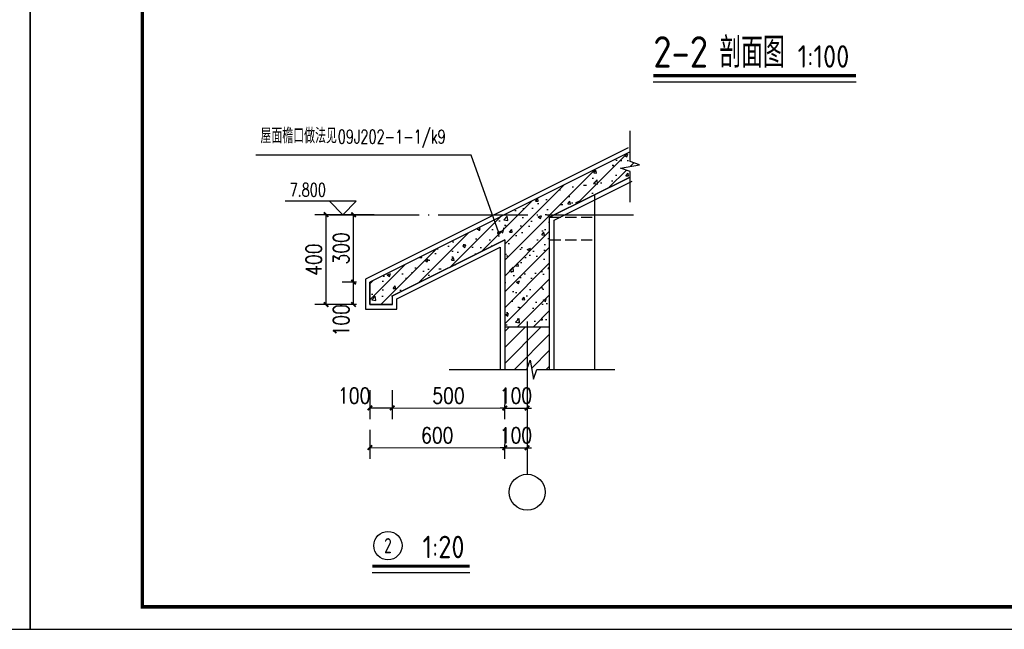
# Model space of a CAD drawing. Extents: x 199962 to 436984, y -16681 to 190402.
# Tile 11 of 36: x 333979 to 355899, y -8394 to 5168. Entities that reach past the tile are written whole.
import ezdxf
from ezdxf.enums import TextEntityAlignment as Align

# ---------------------------------------------------------------- set-up
doc = ezdxf.new("R2010")
doc.units = 0
doc.header["$LTSCALE"] = 1000
doc.header["$MEASUREMENT"] = 0
doc.linetypes.add('DASH', pattern=[0.35, 0.25, -0.1])
doc.linetypes.add('DOTE', pattern=[2.42, 2, -0.2, 0.02, -0.2])
for name, color, linetype in [('AXIS', 3, 'Continuous'), ('DIM_ELEV', 3, 'Continuous'), ('DIM_LEAD', 3, 'Continuous'), ('DIM_SYMB', 3, 'Continuous'), ('DOTE', 8, 'Continuous'), ('PUB_DIM', 3, 'Continuous'), ('PUB_TEXT', 7, 'Continuous'), ('WALL', 1, 'Continuous'), ('剖面', 8, 'Continuous'), ('图框', 7, 'Continuous')]:
    doc.layers.add(name, color=color, linetype=linetype)
doc.styles.add('_TCH_DIM', font='SIMPLEX', dxfattribs={"bigfont": 'GBCBIG'})
doc.styles.add('_TCH_WINDOW', font='SIMPLEX', dxfattribs={"bigfont": 'GBCBIG'})
doc.styles.add('DIM_FONT', font='simplex.shx', dxfattribs={"width": 0.8})
doc.styles.get("Standard").update_dxf_attribs({"font": 'gbenor.shx', "bigfont": 'gbcbig.shx'})
doc.dimstyles.new('_TCH_ARCH&&20', dxfattribs={"dimscale": 0.2, "dimtxt": 350, "dimasz": 100, "dimexe": 250, "dimexo": 300, "dimgap": 100, "dimtad": 1, "dimdec": 0, "dimzin": 0, "dimdsep": 46, "dimtxsty": 'DIM_FONT', "dimblk": 'ARCHTICK', "dimcen": 0.09, "dimclrt": 7, "dimazin": 2, "dimtfac": 1, "dimtdec": 0, "dimtix": 1, "dimtmove": 2, "dimatfit": 3, "dimfxl": 0, "dimtolj": 1, "dimtzin": 0, "dimarcsym": 0})

# ---------------------------------------------------------------- blocks, each defined once
blk = doc.blocks.new('_ArchTick')
at = {"color": 0, "linetype": 'ByBlock', "const_width": 0.4}
blk.add_lwpolyline([(-0.5, -0.5), (0.5, 0.5)], dxfattribs=at)
blk = doc.blocks.new('*D180')
at = {"layer": 'Defpoints', "color": 0, "transparency": 16777216}
for p in [(383812.9, -15754.4), (383912.6, -15754.4), (383912.4, -15893.5)]:
    blk.add_point(p, dxfattribs=at)
at = {"layer": 'PUB_DIM', "color": 0, "lineweight": -2, "transparency": 16777216}
for p, q in [((383812.9, -15814.4), (383812.8, -15943.4)), ((383912.5, -15814.4), (383912.4, -15943.5)), ((383812.8, -15893.4), (383912.4, -15893.5))]:
    blk.add_line(p, q, dxfattribs=at)
at = {"layer": 'PUB_DIM', "color": 0, "lineweight": -2, "transparency": 16777216, "xscale": 20, "yscale": 20, "zscale": 20}
for p, rotation in [((383812.8, -15893.4), 179.9467748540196), ((383912.4, -15893.5), 359.9467748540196)]:
    blk.add_blockref('_ArchTick', p, dxfattribs=dict(at, rotation=rotation))
at = {"layer": 'PUB_DIM', "color": 7, "transparency": 16777216, "insert": (383742.8, -15838.4), "char_height": 70, "attachment_point": 5, "rotation": 359.9468, "style": 'DIM_FONT'}
blk.add_mtext('\\A1;100', dxfattribs=at)
blk = doc.blocks.new('*D181')
at = {"layer": 'Defpoints', "color": 0, "transparency": 16777216}
for p in [(383912.6, -15754.4), (384412.9, -15754.9), (384412.8, -15894)]:
    blk.add_point(p, dxfattribs=at)
at = {"layer": 'PUB_DIM', "color": 0, "lineweight": -2, "transparency": 16777216}
for p, q in [((383912.5, -15814.4), (383912.4, -15943.5)), ((384412.9, -15814.9), (384412.8, -15944)), ((383912.4, -15893.5), (384412.8, -15894))]:
    blk.add_line(p, q, dxfattribs=at)
at = {"layer": 'PUB_DIM', "color": 0, "lineweight": -2, "transparency": 16777216, "xscale": 20, "yscale": 20, "zscale": 20}
for p, rotation in [((383912.4, -15893.5), 179.9467748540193), ((384412.8, -15894), 359.9467748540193)]:
    blk.add_blockref('_ArchTick', p, dxfattribs=dict(at, rotation=rotation))
at = {"layer": 'PUB_DIM', "color": 7, "transparency": 16777216, "insert": (384162.7, -15838.7), "char_height": 70, "attachment_point": 5, "rotation": 359.9468, "style": 'DIM_FONT'}
blk.add_mtext('\\A1;500', dxfattribs=at)
blk = doc.blocks.new('*D182')
at = {"layer": 'Defpoints', "color": 0, "transparency": 16777216}
for p in [(384412.9, -15754.9), (384513, -15755), (384512.9, -15894.1)]:
    blk.add_point(p, dxfattribs=at)
at = {"layer": 'PUB_DIM', "color": 0, "lineweight": -2, "transparency": 16777216}
for p, q in [((384412.9, -15814.9), (384412.8, -15944)), ((384513, -15815), (384512.8, -15944.1)), ((384412.8, -15894), (384392.8, -15894)), ((384412.8, -15894), (384512.9, -15894.1)), ((384512.9, -15894.1), (384532.9, -15894.1))]:
    blk.add_line(p, q, dxfattribs=at)
at = {"layer": 'PUB_DIM', "color": 0, "lineweight": -2, "transparency": 16777216, "xscale": 20, "yscale": 20, "zscale": 20}
for p, rotation in [((384412.8, -15894), 359.9467748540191), ((384512.9, -15894.1), 179.9467748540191)]:
    blk.add_blockref('_ArchTick', p, dxfattribs=dict(at, rotation=rotation))
at = {"layer": 'PUB_DIM', "color": 7, "transparency": 16777216, "insert": (384462.9, -15839), "char_height": 70, "attachment_point": 5, "rotation": 359.9468, "style": 'DIM_FONT'}
blk.add_mtext('\\A1;100', dxfattribs=at)
blk = doc.blocks.new('*D183')
at = {"layer": 'Defpoints', "color": 0, "transparency": 16777216}
for p in [(383812.9, -15930.9), (384412.9, -15931.4), (384412.8, -16070.5)]:
    blk.add_point(p, dxfattribs=at)
at = {"layer": 'PUB_DIM', "color": 0, "lineweight": -2, "transparency": 16777216}
for p, q in [((383812.9, -15990.9), (383812.8, -16119.9)), ((384412.9, -15991.4), (384412.8, -16120.5)), ((383812.8, -16069.9), (384412.8, -16070.5))]:
    blk.add_line(p, q, dxfattribs=at)
at = {"layer": 'PUB_DIM', "color": 0, "lineweight": -2, "transparency": 16777216, "xscale": 20, "yscale": 20, "zscale": 20}
for p, rotation in [((383812.8, -16069.9), 179.9467748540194), ((384412.8, -16070.5), 359.9467748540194)]:
    blk.add_blockref('_ArchTick', p, dxfattribs=dict(at, rotation=rotation))
at = {"layer": 'PUB_DIM', "color": 7, "transparency": 16777216, "insert": (384112.8, -16015.2), "char_height": 70, "attachment_point": 5, "rotation": 359.9468, "style": 'DIM_FONT'}
blk.add_mtext('\\A1;600', dxfattribs=at)
blk = doc.blocks.new('*D184')
at = {"layer": 'Defpoints', "color": 0, "transparency": 16777216}
for p in [(384412.9, -15931.4), (384513, -15931.5), (384512.9, -16070.6)]:
    blk.add_point(p, dxfattribs=at)
at = {"layer": 'PUB_DIM', "color": 0, "lineweight": -2, "transparency": 16777216}
for p, q in [((384412.9, -15991.4), (384412.8, -16120.5)), ((384513, -15991.5), (384512.8, -16120.6)), ((384412.8, -16070.5), (384392.8, -16070.5)), ((384412.8, -16070.5), (384512.9, -16070.6)), ((384512.9, -16070.6), (384532.9, -16070.6))]:
    blk.add_line(p, q, dxfattribs=at)
at = {"layer": 'PUB_DIM', "color": 0, "lineweight": -2, "transparency": 16777216, "xscale": 20, "yscale": 20, "zscale": 20}
for p, rotation in [((384412.8, -16070.5), 359.9467748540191), ((384512.9, -16070.6), 179.9467748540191)]:
    blk.add_blockref('_ArchTick', p, dxfattribs=dict(at, rotation=rotation))
at = {"layer": 'PUB_DIM', "color": 7, "transparency": 16777216, "insert": (384462.9, -16015.5), "char_height": 70, "attachment_point": 5, "rotation": 359.9468, "style": 'DIM_FONT'}
blk.add_mtext('\\A1;100', dxfattribs=at)
blk = doc.blocks.new('*D185')
at = {"layer": 'Defpoints', "color": 0, "transparency": 16777216}
for p in [(383617.9, -15033.4), (383752.9, -15033.4), (383752.9, -15433.4)]:
    blk.add_point(p, dxfattribs=at)
at = {"layer": 'PUB_DIM', "color": 0, "lineweight": -2, "transparency": 16777216}
for p, q in [((383692.9, -15033.4), (383567.9, -15033.4)), ((383617.9, -15433.4), (383617.9, -15033.4)), ((383692.9, -15433.4), (383567.9, -15433.4))]:
    blk.add_line(p, q, dxfattribs=at)
at = {"layer": 'PUB_DIM', "color": 0, "lineweight": -2, "transparency": 16777216, "xscale": 20, "yscale": 20, "zscale": 20}
for p, rotation in [((383617.9, -15033.4), 90), ((383617.9, -15433.4), 270)]:
    blk.add_blockref('_ArchTick', p, dxfattribs=dict(at, rotation=rotation))
at = {"layer": 'PUB_DIM', "color": 7, "transparency": 16777216, "insert": (383562.9, -15233.4), "char_height": 70, "attachment_point": 5, "rotation": 90, "style": 'DIM_FONT'}
blk.add_mtext('\\A1;400', dxfattribs=at)
blk = doc.blocks.new('*D186')
at = {"layer": 'Defpoints', "color": 0, "transparency": 16777216}
for p in [(383739.9, -15333.4), (383812.9, -15333.4), (383812.9, -15433.4)]:
    blk.add_point(p, dxfattribs=at)
at = {"layer": 'PUB_DIM', "color": 0, "lineweight": -2, "transparency": 16777216}
for p, q in [((383752.9, -15333.4), (383689.9, -15333.4)), ((383739.9, -15433.4), (383739.9, -15333.4)), ((383752.9, -15433.4), (383689.9, -15433.4))]:
    blk.add_line(p, q, dxfattribs=at)
at = {"layer": 'PUB_DIM', "color": 0, "lineweight": -2, "transparency": 16777216, "xscale": 20, "yscale": 20, "zscale": 20}
for p, rotation in [((383739.9, -15333.4), 90), ((383739.9, -15433.4), 270)]:
    blk.add_blockref('_ArchTick', p, dxfattribs=dict(at, rotation=rotation))
at = {"layer": 'PUB_DIM', "color": 7, "transparency": 16777216, "insert": (383684.9, -15503.4), "char_height": 70, "attachment_point": 5, "rotation": 90, "style": 'DIM_FONT'}
blk.add_mtext('\\A1;100', dxfattribs=at)
blk = doc.blocks.new('*D187')
at = {"layer": 'Defpoints', "color": 0, "transparency": 16777216}
for p in [(383739.9, -15033.4), (383812.9, -15033.4), (383812.9, -15333.4)]:
    blk.add_point(p, dxfattribs=at)
at = {"layer": 'PUB_DIM', "color": 0, "lineweight": -2, "transparency": 16777216}
for p, q in [((383752.9, -15033.4), (383689.9, -15033.4)), ((383739.9, -15333.4), (383739.9, -15033.4)), ((383752.9, -15333.4), (383689.9, -15333.4))]:
    blk.add_line(p, q, dxfattribs=at)
at = {"layer": 'PUB_DIM', "color": 0, "lineweight": -2, "transparency": 16777216, "xscale": 20, "yscale": 20, "zscale": 20}
for p, rotation in [((383739.9, -15033.4), 90), ((383739.9, -15333.4), 270)]:
    blk.add_blockref('_ArchTick', p, dxfattribs=dict(at, rotation=rotation))
at = {"layer": 'PUB_DIM', "color": 7, "transparency": 16777216, "insert": (383684.9, -15183.4), "char_height": 70, "attachment_point": 5, "rotation": 90, "style": 'DIM_FONT'}
blk.add_mtext('\\A1;300', dxfattribs=at)
blk = doc.blocks.new('bb')
at = {"layer": '剖面'}
h = blk.add_hatch(dxfattribs=at)
h.set_pattern_fill('钢筋混凝土', color=256, scale=20, style=0)
h.set_pattern_definition([(45, (-23671.074, -1870.163), (-35.355339, 35.355339), []), (50, (-23671.07, -1870.16), (143.452037, -12.550427), [15, -165]), (355, (-23671.07, -1870.16), (-27.750267, 150.438427), [12, -132]), (100.4514, (-23659.12, -1871.21), (115.701876, 137.88791), [12.74804, -140.22842]), (46.1842, (-23671.07, -1830.16), (213.44821, -33.1038), [22.5, -247.5]), (96.6356, (-23653.29, -1832.92), (186.93254, 194.82357), [19.12206, -210.3426]), (351.1842, (-23671.07, -1830.16), (186.93239, 194.82372), [18, -198]), (21, (-23651.07, -1840.16), (119.38141, -80.523778), [15, -165]), (326, (-23651.07, -1840.16), (48.663066, 145.03001), [12, -132]), (71.4514, (-23641.13, -1846.87), (168.044526, 64.5061), [12.74804, -140.22842]), (37.5, (-23671.074, -1870.16), (2.431971, 66.578771), [0, -130.4, 0, -134, 0, -132.5]), (7.5, (-23671.074, -1870.16), (52.613907, 78.882342), [0, -76.4, 0, -127.4, 0, -50.5]), (327.5, (-23715.674, -1870.16), (106.764487, -4.510974), [0, -50, 0, -156, 0, -207]), (317.5, (-23735.67, -1870.16), (116.637234, 20.020996), [0, -65, 0, -103.6, 0, -147])])
h.paths.add_polyline_path([(384412.9, -15533.4), (384612.9, -15533.4), (384612.9, -15045.2), (384970.9, -14866.2), (384970.9, -14841.4), (384928.9, -14826.1), (385012.9, -14811.3), (384970.9, -14796.4), (384970.9, -14754.4), (383812.9, -15333.4), (383812.9, -15433.4), (383912.9, -15433.4), (383912.9, -15395.2), (384412.9, -15145.2)])
h = blk.add_hatch(dxfattribs=at)
h.set_pattern_fill('普通砖', color=256, scale=20, style=0)
h.set_pattern_definition([(45, (-23671.074, -1834.26), (-35.355353, 35.355353), [])])
h.paths.add_polyline_path([(384612.9, -15533.4), (384412.9, -15533.4), (384412.9, -15722.7), (384511.7, -15722.7), (384527, -15680.7), (384541.8, -15764.7), (384556.7, -15722.7), (384612.9, -15722.7)])
blk.add_line((384812.9, -14945.2), (384812.9, -15722.7))
at = {"linetype": 'DASH', "ltscale": 0.2}
for p, q in [((384612.9, -15045.2), (384812.9, -15045.2)), ((384612.9, -15145.2), (384812.9, -15145.2))]:
    blk.add_line(p, q, dxfattribs=at)
at = {"layer": 'AXIS'}
blk.add_line((384512.9, -15509.1), (384512.9, -16188.6), dxfattribs=at)
blk.add_circle((384512.9, -16268.6), 80, dxfattribs=at)
at = {"layer": 'DIM_ELEV'}
for p, q in [((383752.3, -14973.4), (383435.7, -14973.4)), ((383692.3, -15033.4), (383632.3, -14973.4)), ((383692.3, -15033.4), (383752.3, -14973.4)), ((383832.3, -15033.4), (383632.3, -15033.4))]:
    blk.add_line(p, q, dxfattribs=at)
at = {"layer": 'DIM_LEAD'}
for p, q in [((384263.9, -14768.2), (383304.6, -14768.2)), ((384386.9, -15114.7), (384263.9, -14768.2))]:
    blk.add_line(p, q, dxfattribs=at)
at = {"layer": 'DIM_LEAD', "const_width": 8}
blk.add_lwpolyline([(384388.3, -15118.4, 1), (384385.6, -15110.9, 1)], format="xyb", close=True, dxfattribs=at)
at = {"layer": 'DIM_SYMB'}
for points in [[(384970.9, -14978.2), (384970.9, -14841.4), (384928.9, -14826.1), (385012.9, -14811.3), (384970.9, -14796.4), (384970.9, -14659.7)], [(384165.4, -15722.7), (384511.7, -15722.7), (384527, -15680.7), (384541.8, -15764.7), (384556.7, -15722.7), (384902.9, -15722.7)], [(383823.1, -16625.1), (384257.1, -16625.1)]]:
    blk.add_lwpolyline(points, dxfattribs=at)
at = {"layer": 'DIM_SYMB', "const_width": 14}
blk.add_lwpolyline([(383823.1, -16597.1), (384257.1, -16597.1)], dxfattribs=at)
at = {"layer": 'DOTE', "linetype": 'DOTE', "ltscale": 0.2}
blk.add_line((383632.3, -15033.4), (384986.9, -15033.4), dxfattribs=at)
at = {"layer": 'PUB_TEXT'}
blk.add_circle((383893.1, -16506.1), 63, dxfattribs=at)
at = {"layer": 'WALL'}
for p, q in [((384970.9, -14754.4), (383812.9, -15333.4)), ((384970.9, -14866.2), (384612.9, -15045.2)), ((384612.9, -15722.7), (384612.9, -15045.2)), ((384412.9, -15145.2), (383912.9, -15395.2)), ((384412.9, -15145.2), (384412.9, -15722.7)), ((383812.9, -15433.4), (383812.9, -15333.4)), ((383912.9, -15433.4), (383912.9, -15395.2)), ((383912.9, -15433.4), (383812.9, -15433.4)), ((384612.9, -15533.4), (384412.9, -15533.4))]:
    blk.add_line(p, q, dxfattribs=at)
at = {"layer": '剖面'}
for points in [[(384962, -14736.5), (383792.9, -15321), (383792.9, -15453.4), (383932.9, -15453.4), (383932.9, -15407.5), (384392.9, -15177.5), (384392.9, -15722.7)], [(384970.9, -14754.4), (383812.9, -15333.4), (383812.9, -15433.4), (383912.9, -15433.4), (383912.9, -15395.2), (384412.9, -15145.2), (384412.9, -15722.7)], [(384612.9, -15722.7), (384612.9, -15045.2), (384970.9, -14866.2)], [(384632.9, -15722.7), (384632.9, -15057.5), (384979.9, -14884)]]:
    blk.add_lwpolyline(points, dxfattribs=at)
at = {"layer": 'PUB_TEXT', "style": '_TCH_WINDOW'}
blk.add_text('屋面檐口做法见', height=67.52, dxfattribs=at).set_placement((383325.6, -14716))
at = {"layer": 'PUB_TEXT', "width": 0.705882}
for s, style, p in [('09J202-1-1/k9', '_TCH_WINDOW', (383669.6, -14716)), ('7.800', '_TCH_DIM', (383454.9, -14952.4))]:
    blk.add_text(s, height=59.5, dxfattribs=dict(at, style=style)).set_placement(p)
at = {"layer": 'PUB_TEXT', "width": 1.004946}
blk.add_text('2', height=67.3, dxfattribs=at).set_placement((383875.9, -16539.8), (383910.3, -16539.8), align=Align.FIT)
at = {"layer": 'PUB_TEXT'}
blk.add_text('1:20', height=100, dxfattribs=at).set_placement((384047.1, -16562.1))
at = {"layer": 'PUB_DIM'}
for p1, p2, distance, picture, middle in [((383752.9, -15433.4), (383752.9, -15033.4), 135, '*D185', (383562.9, -15233.4)), ((383812.9, -15333.4), (383812.9, -15033.4), 73, '*D187', (383684.9, -15183.4)), ((383912.6, -15754.4), (384412.9, -15754.9), -139.1, '*D181', (384162.7, -15838.7)), ((384412.9, -15754.9), (384513, -15755), -139.1, '*D182', (384462.9, -15839)), ((383812.9, -15930.9), (384412.9, -15931.4), -139.1, '*D183', (384112.8, -16015.2)), ((384412.9, -15931.4), (384513, -15931.5), -139.1, '*D184', (384462.9, -16015.5))]:
    dim = blk.add_aligned_dim(p1=p1, p2=p2, distance=distance, dimstyle='_TCH_ARCH&&20', dxfattribs=at)
    dim.commit()
    dim.dimension.update_dxf_attribs({"geometry": picture, "text_midpoint": middle})
for base, p1, p2, angle, picture, middle in [((383739.9, -15333.4), (383812.9, -15433.4), (383812.9, -15333.4), 90, '*D186', (383684.9, -15503.4)), ((383912.4, -15893.5), (383812.9, -15754.4), (383912.6, -15754.4), 359.9468, '*D180', (383742.8, -15838.4))]:
    dim = blk.add_linear_dim(base=base, p1=p1, p2=p2, angle=angle, dimstyle='_TCH_ARCH&&20', dxfattribs=at)
    dim.commit()
    dim.dimension.update_dxf_attribs({"geometry": picture, "text_midpoint": middle, "dimtype": 129})

msp = doc.modelspace()

# ---------------------------------------------------------------- linework, layer by layer
at = {"layer": 'DIM_SYMB', "const_width": 70}
msp.add_lwpolyline([(348083.5, 3924), (352599.4, 3924)], dxfattribs=at)
at = {"layer": 'DIM_SYMB'}
msp.add_lwpolyline([(348083.5, 3784), (352599.4, 3784)], dxfattribs=at)
at = {"layer": '图框', "color": 4}
for points in [[(334209.3, 21306.3), (292209.3, 21306.3), (292209.3, -8393.7), (334209.3, -8393.7)], [(376209.3, 21306.3), (334209.3, 21306.3), (334209.3, -8393.7), (376209.3, -8393.7)]]:
    msp.add_lwpolyline(points, close=True, dxfattribs=at)
at = {"layer": '图框', "color": 4, "const_width": 80}
msp.add_lwpolyline([(336709.3, -7893.7), (375709.3, -7893.7), (375709.3, 20806.3), (336709.3, 20806.3)], close=True, dxfattribs=at)

# ---------------------------------------------------------------- block references
at = {"layer": '剖面', "xscale": 5, "yscale": 5, "zscale": 5}
msp.add_blockref('bb', (-1577288.1, 75997.8), dxfattribs=at)

# ---------------------------------------------------------------- texts
at = {"layer": 'PUB_TEXT'}
for s, height, p in [('剖面图', 675.18, (349553.5, 4101.2)), ('2-2', 700, (348083.5, 4101.2)), ('1:100', 500, (351299, 4101))]:
    msp.add_text(s, height=height, dxfattribs=at).set_placement(p)

doc.saveas('drawing.dxf')
